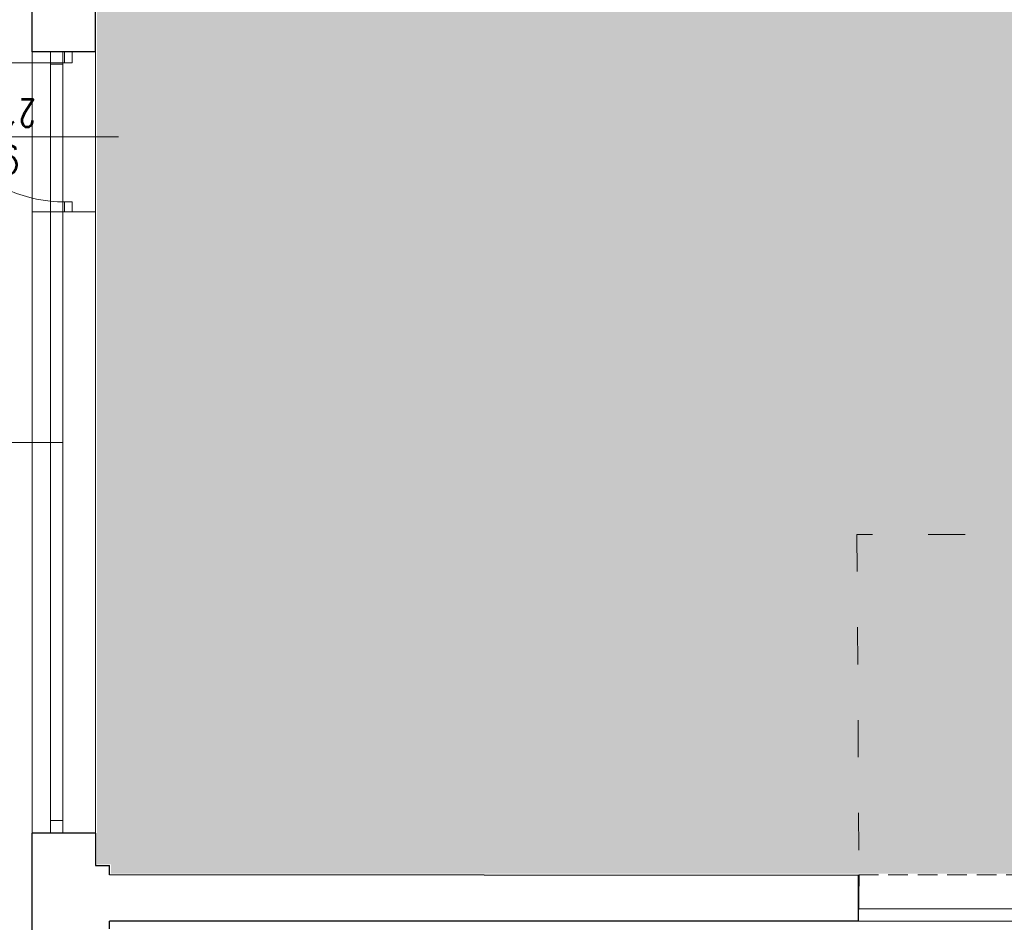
# Model space of a CAD drawing. Header units: millimetres. Extents: x -2948 to 78628, y 64669 to 215420.
# Tile 156 of 256: x 56094 to 56731, y 108519 to 109102. Entities that reach past the tile are written whole.
import ezdxf

# ---------------------------------------------------------------- set-up
doc = ezdxf.new("R2010")
doc.units = ezdxf.units.MM
doc.linetypes.add('ACAD_ISO03W100', pattern=[30, 12, -18])
doc.linetypes.add('HIDDEN', pattern=[9.525, 6.35, -3.175])
for name, color, linetype, lineweight in [('-stolarka', 103, 'Continuous', 13), ('1_OPIS_OKNA', 60, 'Continuous', 13), ('NOWE SCIANY', 3, 'Continuous', 13), ('OPIS', 2, 'Continuous', 13), ('POMOC', 1, 'Continuous', 13), ('SCIANY', 7, 'Continuous', 30), ('STOLARKA', 3, 'Continuous', 13), ('WYMIAR', 5, 'Continuous', 13), ('ŚCIANY', 7, 'Continuous', 30)]:
    doc.layers.add(name, color=color, linetype=linetype, lineweight=lineweight)
doc.styles.add('style2', font='romans.shx', dxfattribs={"width": 0.7})
doc.dimstyles.new('100', dxfattribs={"dimscale": 80, "dimtxt": 0.2, "dimasz": 0.2, "dimexe": 1.25, "dimexo": 0.625, "dimgap": 0.05, "dimtad": 1, "dimdec": 0, "dimdsep": 46, "dimlunit": 6, "dimtxsty": 'style2', "dimblk1": 'TICK', "dimblk2": 'TICK', "dimsah": 1, "dimcen": 0.2, "dimse1": 1, "dimse2": 1, "dimclrd": 256, "dimclrt": 2, "dimadec": 0, "dimazin": 0, "dimtfac": 1, "dimtdec": 0, "dimtix": 1, "dimtmove": 1, "dimatfit": 0, "dimldrblk": 'DOTSMALL', "dimfxl": 1, "dimtolj": 1, "dimtzin": 0, "dimarcsym": 0})

# ---------------------------------------------------------------- blocks, each defined once
blk = doc.blocks.new('TICK')
at = {"color": 5}
for p, q in [((0, -0.75), (0, 0.75)), ((-1, 0), (1, 0))]:
    blk.add_line(p, q, dxfattribs=at)
at = {"const_width": 0.1}
blk.add_lwpolyline([(-0.354, -0.354), (0.354, 0.354)], dxfattribs=at)
blk = doc.blocks.new('*D1494')
at = {"layer": 'Defpoints', "color": 0, "ltscale": 2, "transparency": 16777216}
for p in [(55415.52, 108519.33), (56152.33, 108519.33), (56153.73, 107965.33)]:
    blk.add_point(p, dxfattribs=at)
at = {"layer": 'WYMIAR', "lineweight": -2, "ltscale": 2, "transparency": 16777216}
blk.add_line((55415.52, 107981.33), (55415.52, 108503.33), dxfattribs=at)
at = {"layer": 'WYMIAR', "lineweight": -2, "ltscale": 2, "transparency": 16777216, "xscale": 16, "yscale": 16, "zscale": 16}
for p, rotation in [((55415.52, 108519.33), 90), ((55415.52, 107965.33), 270)]:
    blk.add_blockref('TICK', p, dxfattribs=dict(at, rotation=rotation))
at = {"layer": 'WYMIAR', "color": 2, "ltscale": 2, "transparency": 16777216, "insert": (55403.52, 108242.33), "char_height": 16, "attachment_point": 5, "rotation": 90, "style": 'style2'}
blk.add_mtext('\\A1;554', dxfattribs=at)
blk = doc.blocks.new('_DotSmall')
at = {"layer": 'OPIS', "color": 0, "const_width": 0.5}
blk.add_lwpolyline([(-0.0625, 0, 1), (0.0625, 0, 1)], format="xyb", close=True, dxfattribs=at)
blk = doc.blocks.new('*D1495')
at = {"layer": 'Defpoints', "color": 0, "ltscale": 2, "transparency": 16777216}
for p in [(55415.52, 108549.33), (56153.73, 108549.33), (56153.73, 108519.33)]:
    blk.add_point(p, dxfattribs=at)
at = {"layer": 'WYMIAR', "lineweight": -2, "ltscale": 2, "transparency": 16777216}
for p, q in [((55415.52, 108565.33), (55415.52, 108581.33)), ((55415.52, 108519.33), (55415.52, 108549.33)), ((55415.52, 108503.33), (55415.52, 108487.33))]:
    blk.add_line(p, q, dxfattribs=at)
at = {"layer": 'WYMIAR', "lineweight": -2, "ltscale": 2, "transparency": 16777216, "xscale": 16, "yscale": 16, "zscale": 16}
for p, rotation in [((55415.52, 108549.33), 270), ((55415.52, 108519.33), 90)]:
    blk.add_blockref('TICK', p, dxfattribs=dict(at, rotation=rotation))
at = {"layer": 'WYMIAR', "color": 2, "ltscale": 2, "transparency": 16777216, "insert": (55403.52, 108534.33), "char_height": 16, "attachment_point": 5, "rotation": 90, "style": 'style2'}
blk.add_mtext('\\A1;30', dxfattribs=at)
blk = doc.blocks.new('*D1496')
at = {"layer": 'Defpoints', "color": 0, "ltscale": 2, "transparency": 16777216}
for p in [(55415.52, 109158.36), (56152.26, 109158.36), (56152.36, 108549.33)]:
    blk.add_point(p, dxfattribs=at)
at = {"layer": 'WYMIAR', "lineweight": -2, "ltscale": 2, "transparency": 16777216}
blk.add_line((55415.52, 108565.33), (55415.52, 109142.36), dxfattribs=at)
at = {"layer": 'WYMIAR', "lineweight": -2, "ltscale": 2, "transparency": 16777216, "xscale": 16, "yscale": 16, "zscale": 16}
for p, rotation in [((55415.52, 109158.36), 90), ((55415.52, 108549.33), 270)]:
    blk.add_blockref('TICK', p, dxfattribs=dict(at, rotation=rotation))
at = {"layer": 'WYMIAR', "color": 2, "ltscale": 2, "transparency": 16777216, "insert": (55403.52, 108853.85), "char_height": 16, "attachment_point": 5, "rotation": 90, "style": 'style2'}
blk.add_mtext('\\A1;609', dxfattribs=at)

msp = doc.modelspace()

# ---------------------------------------------------------------- hatches: boundary and pattern name
at = {"true_color": 0xadddf7, "transparency": 33554585}
h = msp.add_hatch(color=141, dxfattribs=at)
h.dxf.hatch_style = 1
h.paths.add_polyline_path([(56153.32, 109722.03), (56153.32, 109721.03), (56144.32, 109721.03), (56144.32, 108556.03), (56153.32, 108556.03), (56153.32, 108550.03), (57305.32, 108550.03), (57304.33, 109642.33), (57304.33, 109722.33), (56865.33, 109722.33)])

# ---------------------------------------------------------------- linework, layer by layer
at = {"layer": '-stolarka', "ltscale": 2}
msp.add_lwpolyline([(56885.83, 108519.33), (56636.49, 108519.33), (56636.49, 108527.33), (56885.83, 108527.33)], close=True, dxfattribs=at)
at = {"layer": '1_OPIS_OKNA'}
msp.add_line((56122.33, 108828.83), (55986.77, 108828.83), dxfattribs=at)
at = {"layer": 'NOWE SCIANY'}
for p, q in [((56123.33, 109080.86), (56123.33, 109074.36)), ((56123.33, 109074.36), (56128.33, 109074.36)), ((56001.77, 109026.36), (56158.33, 109026.36)), ((56123.33, 108984.36), (56128.33, 108984.36)), ((56123.33, 108984.36), (56123.33, 108977.86))]:
    msp.add_line(p, q, dxfattribs=at)
at = {"layer": 'NOWE SCIANY', "ltscale": 2}
msp.add_line((56123.33, 109074.36), (56033.33, 109074.36), dxfattribs=at)
at = {"layer": 'NOWE SCIANY', "linetype": 'HIDDEN', "ltscale": 2}
msp.add_line((56637.05, 108549.33), (56885.83, 108549.33), dxfattribs=at)
at = {"layer": 'NOWE SCIANY', "ltscale": 2}
for points in [[(56123.33, 109081.33), (56102.33, 109081.33), (56143.33, 109081.33)], [(56128.33, 109074.36), (56128.33, 109081.33)], [(56128.33, 108984.36), (56128.33, 108977.86)], [(56636.49, 108549.33), (56636.49, 108519.33)]]:
    msp.add_lwpolyline(points, dxfattribs=at)
at = {"layer": 'NOWE SCIANY'}
msp.add_lwpolyline([(56143.33, 108977.86), (56102.33, 108977.86)], dxfattribs=at)
at = {"layer": 'NOWE SCIANY', "linetype": 'ACAD_ISO03W100', "ltscale": 2}
msp.add_lwpolyline([(56885.83, 108549.33), (56885.83, 108769.33), (56635.83, 108769.33), (56637.05, 108549.33)], dxfattribs=at)
at = {"layer": 'NOWE SCIANY', "ltscale": 2}
msp.add_arc((56123.33, 109074.36), 90, 180, 270, dxfattribs=at)
at = {"layer": 'POMOC'}
for p, q in [((56102.33, 108576.33), (56102.33, 109081.33)), ((56143.33, 109081.33), (56143.33, 108576.33))]:
    msp.add_line(p, q, dxfattribs=at)
at = {"layer": 'SCIANY', "ltscale": 2}
msp.add_lwpolyline([(56637.05, 108549.33), (56636.49, 108519.33)], dxfattribs=at)
at = {"layer": 'STOLARKA'}
for p, q in [((56114.33, 108576.33), (56114.33, 109081.33)), ((56122.33, 108576.33), (56122.33, 109081.33)), ((56114.33, 109073.33), (56122.33, 109073.33)), ((56114.33, 108584.33), (56122.33, 108584.33))]:
    msp.add_line(p, q, dxfattribs=at)
at = {"layer": 'ŚCIANY', "ltscale": 2}
for p, q in [((56102.33, 109081.33), (56102.33, 109188.33)), ((56143.33, 109081.33), (56143.33, 109117.33)), ((56137.33, 109081.33), (56102.33, 109081.33)), ((56143.33, 109081.33), (56102.33, 109081.33)), ((56137.33, 108576.33), (56102.33, 108576.33)), ((56143.33, 108576.33), (56102.33, 108576.33)), ((56102.33, 108492.33), (56102.33, 108576.33)), ((56143.33, 108576.33), (56143.33, 108555.33)), ((56143.33, 108555.33), (56152.33, 108555.33)), ((56152.33, 108549.31), (56152.33, 108555.33)), ((56637.05, 108548.8), (56152.33, 108549.31)), ((56636.49, 108519.33), (56152.33, 108519.33)), ((56152.33, 108514.33), (56152.33, 108519.33))]:
    msp.add_line(p, q, dxfattribs=at)

# ---------------------------------------------------------------- texts
at = {"layer": 'NOWE SCIANY', "linetype": 'Continuous', "ltscale": 0.2, "insert": (56072.23, 109050.65), "char_height": 18, "width": 280.1371, "attachment_point": 9, "rotation": 179.99152, "style": 'style2'}
msp.add_mtext('90\\P210', dxfattribs=at)

# ---------------------------------------------------------------- dimensions: what is measured, and where the dimension line sits
at = {"layer": 'WYMIAR', "ltscale": 2}
for base, p1, p2, picture, middle in [((55415.52, 109158.36), (56152.36, 108549.33), (56152.26, 109158.36), '*D1496', (55403.52, 108853.85)), ((55415.52, 108549.33), (56153.73, 108519.33), (56153.73, 108549.33), '*D1495', (55403.52, 108534.33)), ((55415.52, 108519.33), (56153.73, 107965.33), (56152.33, 108519.33), '*D1494', (55403.52, 108242.33))]:
    dim = msp.add_linear_dim(base=base, p1=p1, p2=p2, angle=90, dimstyle='100', dxfattribs=at)
    dim.commit()
    dim.dimension.update_dxf_attribs({"geometry": picture, "text_midpoint": middle})

doc.saveas('drawing.dxf')
